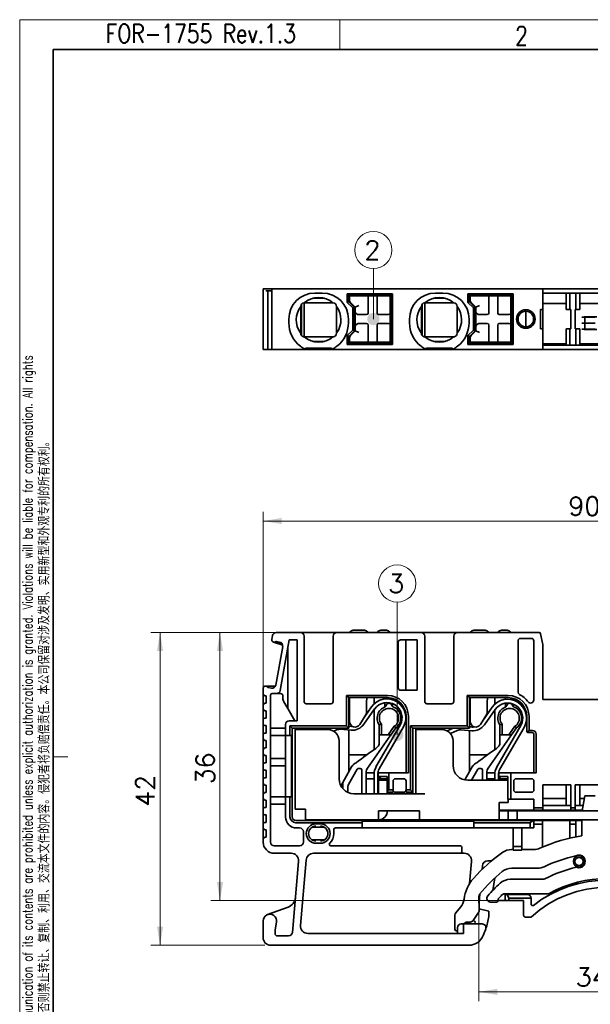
# Model space of a CAD drawing. Header units: millimetres. Extents: x 6 to 292, y 5 to 204.
# Tile 7 of 24: x 6 to 82, y 72 to 204. Entities that reach past the tile are written whole.
import ezdxf
from ezdxf.enums import TextEntityAlignment as Align

# ---------------------------------------------------------------- set-up
doc = ezdxf.new("R2010")
doc.units = ezdxf.units.MM
for name, color, linetype in [('TEXT', 7, 'Continuous'), ('可见', 7, 'Continuous'), ('图框', 7, 'Continuous'), ('细实线', 7, 'Continuous'), ('轮廓线', 7, 'Continuous')]:
    doc.layers.add(name, color=color, linetype=linetype)
doc.layers.add('尺寸层', color=5, linetype='Continuous', lineweight=13)
doc.styles.add('SEACAD_romans_shx', font='romans.shx')
doc.styles.add('SEACAD_Solid_Edge_ANSI', font='seans.ttf', dxfattribs={"width": 0.8})
doc.dimstyles.new('DEGSON', dxfattribs={"dimtxt": 2.5, "dimasz": 2.5, "dimexe": 1.25, "dimexo": 0.75, "dimgap": 0.75, "dimtad": 1, "dimdec": 1, "dimdsep": 46, "dimtxsty": 'SEACAD_romans_shx', "dimblk1": '_SE_FILLED', "dimblk2": '_SE_FILLED', "dimsah": 1, "dimcen": 1.25, "dimadec": 1, "dimazin": 0, "dimtfac": 0.7, "dimtdec": 3, "dimtmove": 0, "dimatfit": 3, "dimfxl": 1, "dimtolj": 1, "dimarcsym": 0})

# ---------------------------------------------------------------- blocks, each defined once
blk = doc.blocks.new('SEANNOT_GROUP1')
at = {"layer": '尺寸层'}
h = blk.add_hatch(color=256, dxfattribs=at)
edge = h.paths.add_edge_path()
edge.add_ellipse((52.98, 163.79), major_axis=(0.833, 0), ratio=1, start_angle=0, end_angle=360)
blk.add_lwpolyline([(52.98, 170.56), (52.98, 163.79)], dxfattribs=at)
blk.add_circle((52.98, 173.06), 2.5, dxfattribs=at)
at = {"layer": '尺寸层', "style": 'SEACAD_romans_shx'}
blk.add_text('2', height=2.5, dxfattribs=at).set_placement((51.78, 174.31), align=Align.TOP_LEFT)
blk = doc.blocks.new('SEANNOT_GROUP2')
at = {"layer": '尺寸层'}
h = blk.add_hatch(color=256, dxfattribs=at)
edge = h.paths.add_edge_path()
edge.add_ellipse((56.18, 107.94), major_axis=(0.833, 0), ratio=1, start_angle=0, end_angle=360)
blk.add_lwpolyline([(56.18, 125.77), (56.18, 107.94)], dxfattribs=at)
blk.add_circle((56.18, 128.27), 2.5, dxfattribs=at)
at = {"layer": '尺寸层', "style": 'SEACAD_romans_shx'}
blk.add_text('3', height=2.5, dxfattribs=at).set_placement((54.98, 129.52), align=Align.TOP_LEFT)
blk = doc.blocks.new('SE1')
at = {"layer": '可见', "color": 7, "linetype": 'Continuous', "lineweight": 35}
for p, q in [((43.18, 121.69), (39.93, 121.69)), ((45.13, 121.69), (43.18, 121.69)), ((46.13, 121.69), (45.13, 121.69)), ((48.08, 121.69), (46.13, 121.69)), ((59.38, 121.69), (48.08, 121.69)), ((50.28, 121.99), (51.78, 121.99)), ((53.98, 121.99), (54.73, 121.99)), ((61.33, 121.69), (59.38, 121.69)), ((62.33, 121.69), (61.33, 121.69)), ((64.28, 121.69), (62.33, 121.69)), ((75.23, 121.69), (64.28, 121.69)), ((66.48, 121.99), (67.98, 121.99)), ((70.18, 121.99), (70.93, 121.99)), ((39.44, 121.28), (39.34, 120.75)), ((40.81, 119.98), (39.56, 120.4)), ((39.59, 120.4), (39.61, 120.39)), ((39.84, 120.44), (39.91, 120.49)), ((39.91, 120.49), (40.4, 120.41)), ((40.71, 120.23), (39.92, 120.49)), ((40.47, 113.9), (41.67, 120.69)), ((41.67, 120.69), (42.76, 120.69)), ((42.76, 120.69), (42.76, 109.83)), ((43.68, 112.41), (43.68, 121.19)), ((47.58, 121.19), (47.58, 112.41)), ((56.33, 114.24), (56.33, 120.39)), ((56.63, 120.69), (58.88, 120.69)), ((57.34, 120.69), (57.34, 113.94)), ((58.88, 120.69), (58.88, 113.94)), ((59.88, 112.41), (59.88, 121.19)), ((63.78, 121.19), (63.78, 112.41)), ((72.41, 113.66), (72.41, 120.59)), ((72.71, 120.89), (74.21, 120.89)), ((74.51, 120.59), (74.51, 112.63)), ((75.43, 121.51), (75.43, 121.53)), ((75.73, 120.09), (75.43, 121.53)), ((40.81, 119.83), (39.89, 114.61)), ((41.48, 119.61), (41.48, 111.48)), ((75.73, 120.09), (75.73, 112.69)), ((38.2, 114.25), (38.18, 114.16)), ((38.18, 114.16), (38.18, 113.39)), ((38.57, 114.49), (38.54, 114.49)), ((38.54, 114.49), (39.84, 114.47)), ((38.81, 114.29), (38.76, 114.36)), ((39.31, 114.2), (38.81, 114.29)), ((58.88, 113.94), (56.63, 113.94)), ((38.18, 113.39), (38.38, 113.19)), ((38.18, 113.39), (38.18, 111.99)), ((38.38, 113.19), (38.58, 113.19)), ((38.58, 113.19), (38.58, 112.19)), ((39.18, 93.54), (39.18, 113.29)), ((39.38, 113.49), (39.98, 113.49)), ((39.98, 113.49), (40.53, 113.49)), ((40.83, 113.19), (40.83, 112.87)), ((49.68, 112.94), (49.38, 113.24)), ((49.38, 109.14), (49.38, 113.24)), ((49.38, 113.24), (54.88, 113.24)), ((49.68, 108.84), (49.68, 112.94)), ((54.88, 112.94), (49.68, 112.94)), ((49.78, 109.74), (49.78, 112.94)), ((52.15, 112.94), (52.08, 112.49)), ((52.08, 112.49), (52.08, 110.98)), ((53.08, 112.94), (53.08, 112.1)), ((54.53, 112.94), (54.53, 112.77)), ((55.53, 112.68), (55.53, 112.86)), ((65.58, 113.24), (65.88, 112.94)), ((65.58, 109.14), (65.58, 113.24)), ((65.58, 113.24), (71.08, 113.24)), ((65.88, 108.84), (65.88, 112.94)), ((65.88, 112.94), (71.08, 112.94)), ((65.98, 109.74), (65.98, 112.94)), ((68.35, 112.94), (68.28, 112.49)), ((68.28, 112.49), (68.28, 110.98)), ((69.28, 112.94), (69.28, 112.04)), ((70.73, 112.94), (70.73, 112.71)), ((71.73, 112.61), (71.73, 112.86)), ((83.83, 112.69), (75.73, 112.69)), ((38.38, 112.19), (38.18, 111.99)), ((38.18, 111.99), (38.18, 111.39)), ((38.18, 111.39), (38.38, 111.19)), ((38.18, 111.39), (38.18, 109.99)), ((38.58, 112.19), (38.38, 112.19)), ((38.38, 111.19), (38.58, 111.19)), ((38.58, 111.19), (38.58, 110.19)), ((40.97, 112.37), (41.48, 111.48)), ((41.48, 111.48), (42.43, 109.83)), ((47.28, 112.11), (43.98, 112.11)), ((53.14, 111.42), (51.7, 109.36)), ((51.74, 110.29), (52.73, 111.7)), ((53.08, 111.33), (53.08, 105.94)), ((54.53, 112.26), (54.53, 111.7)), ((54.74, 111.99), (54.57, 111.71)), ((55.59, 111.71), (55.43, 111.99)), ((55.53, 111.81), (55.53, 112.15)), ((63.48, 112.11), (60.18, 112.11)), ((67.63, 109.79), (68.93, 111.64)), ((69.34, 111.35), (67.9, 109.3)), ((69.28, 111.27), (69.28, 105.94)), ((70.73, 112.2), (70.73, 111.7)), ((70.94, 111.99), (70.77, 111.71)), ((71.63, 111.99), (71.79, 111.71)), ((71.73, 111.81), (71.73, 112.09)), ((38.38, 110.19), (38.18, 109.99)), ((38.18, 109.99), (38.18, 109.39)), ((38.58, 110.19), (38.38, 110.19)), ((42.76, 109.83), (41.68, 109.83)), ((52.01, 110.72), (51.16, 109.35)), ((56.74, 110.88), (56.53, 110.88)), ((56.65, 109.88), (56.81, 109.88)), ((57.34, 110.88), (57.26, 110.88)), ((57.31, 109.88), (57.38, 109.88)), ((57.38, 110.44), (57.38, 102.84)), ((57.68, 110.44), (57.68, 102.84)), ((68.21, 110.72), (67.36, 109.35)), ((72.92, 110.88), (72.73, 110.88)), ((73.02, 109.88), (72.85, 109.88)), ((73.54, 110.88), (73.44, 110.88)), ((73.58, 109.88), (73.52, 109.88)), ((73.58, 108.44), (73.58, 110.44)), ((73.88, 110.44), (73.88, 108.54)), ((38.18, 109.39), (38.38, 109.19)), ((38.18, 109.39), (38.18, 107.99)), ((38.38, 109.19), (38.58, 109.19)), ((38.58, 109.19), (38.58, 108.19)), ((41.18, 108.84), (39.18, 108.84)), ((41.18, 109.33), (41.18, 107.84)), ((41.78, 109.14), (42.08, 108.84)), ((41.78, 109.14), (41.78, 107.84)), ((41.78, 109.14), (49.38, 109.14)), ((42.08, 96.94), (42.08, 108.84)), ((42.08, 108.84), (49.68, 108.84)), ((42.48, 108.84), (42.48, 108.64)), ((43.68, 108.64), (42.48, 108.64)), ((42.48, 108.64), (42.48, 97.94)), ((43.33, 108.64), (43.33, 108.84)), ((43.68, 108.64), (46.88, 108.64)), ((43.88, 108.84), (43.88, 108.64)), ((46.91, 108.64), (47.36, 108.84)), ((48.05, 108.6), (47.66, 108.43)), ((49.98, 108.56), (48.54, 108.69)), ((49.38, 109.14), (49.68, 108.84)), ((49.68, 109.09), (50.03, 109.06)), ((49.68, 108.59), (49.68, 102.97)), ((53.33, 103.63), (56.57, 109.24)), ((53.77, 107.94), (53.77, 109.28)), ((57.01, 109), (53.77, 103.38)), ((54.07, 109.38), (54.07, 107.94)), ((54.98, 107.94), (55.78, 109.1)), ((55.99, 108.88), (55.34, 107.94)), ((57.98, 109.14), (58.28, 108.84)), ((57.98, 100.54), (57.98, 109.14)), ((57.98, 109.14), (65.58, 109.14)), ((58.28, 100.24), (58.28, 108.84)), ((58.28, 108.84), (65.88, 108.84)), ((58.68, 108.84), (58.68, 108.64)), ((59.88, 108.64), (58.68, 108.64)), ((58.68, 108.64), (58.68, 100.04)), ((59.53, 108.64), (59.53, 108.84)), ((59.88, 108.64), (62.18, 108.64)), ((60.08, 108.84), (60.08, 108.64)), ((62.87, 108.48), (63.7, 108.84)), ((64.25, 108.54), (63.32, 108.13)), ((66.18, 108.5), (64.74, 108.62)), ((65.58, 109.14), (65.88, 108.84)), ((65.88, 109.03), (66.23, 109)), ((65.88, 108.52), (65.88, 102.97)), ((69.53, 103.57), (72.77, 109.18)), ((69.97, 107.94), (69.97, 109.28)), ((73.21, 108.93), (69.97, 103.32)), ((70.27, 109.38), (70.27, 107.94)), ((71.18, 107.94), (71.98, 109.1)), ((72.19, 108.88), (71.54, 107.94)), ((73.88, 108.54), (73.64, 108.3)), ((73.88, 108.54), (74.33, 108.54)), ((38.38, 108.19), (38.18, 107.99)), ((38.18, 107.99), (38.18, 107.39)), ((38.18, 107.39), (38.38, 107.19)), ((38.18, 107.39), (38.18, 105.99)), ((38.58, 108.19), (38.38, 108.19)), ((38.38, 107.19), (38.58, 107.19)), ((38.58, 107.19), (38.58, 106.19)), ((39.18, 107.84), (41.18, 107.84)), ((41.18, 107.84), (41.18, 99.64)), ((41.18, 107.84), (41.78, 107.84)), ((41.78, 107.84), (42, 107.84)), ((42, 107.84), (42, 99.64)), ((48.38, 107.14), (48.38, 102.04)), ((55.34, 107.94), (52.2, 103.46)), ((53.77, 107.94), (53.77, 106.94)), ((54.07, 107.94), (53.77, 107.94)), ((54.07, 107.94), (54.98, 107.94)), ((55.34, 107.94), (54.98, 107.94)), ((63.68, 107.14), (63.68, 103.84)), ((68.4, 103.46), (71.54, 107.94)), ((70.27, 107.94), (69.97, 107.94)), ((69.97, 106.94), (69.97, 107.94)), ((70.27, 107.94), (71.18, 107.94)), ((71.54, 107.94), (71.18, 107.94)), ((74.33, 108.24), (73.78, 108.24)), ((74.53, 102.84), (74.53, 108.04)), ((74.83, 108.04), (74.83, 102.84)), ((38.38, 106.19), (38.18, 105.99)), ((38.18, 105.99), (38.18, 105.39)), ((38.58, 106.19), (38.38, 106.19)), ((38.18, 105.39), (38.38, 105.19)), ((38.18, 105.39), (38.18, 103.99)), ((38.38, 105.19), (38.58, 105.19)), ((38.58, 105.19), (38.58, 104.19)), ((41.18, 104.76), (39.18, 104.76)), ((52.07, 105.24), (49.68, 105.24)), ((68.27, 105.24), (65.88, 105.24)), ((38.38, 104.19), (38.18, 103.99)), ((38.18, 103.99), (38.18, 103.39)), ((38.18, 103.39), (38.38, 103.19)), ((38.18, 103.39), (38.18, 101.99)), ((38.58, 104.19), (38.38, 104.19)), ((38.38, 103.19), (38.58, 103.19)), ((38.58, 103.19), (38.58, 102.19)), ((39.18, 103.76), (41.18, 103.76)), ((50.11, 103.74), (48.87, 101.55)), ((49.64, 101.27), (50.81, 103.34)), ((51.22, 103.44), (50.99, 103.44)), ((51.42, 103.24), (51.42, 100.04)), ((66.31, 103.74), (65.27, 101.89)), ((66.16, 101.84), (67.01, 103.34)), ((67.42, 103.44), (67.19, 103.44)), ((67.62, 103.24), (67.62, 101.84)), ((38.38, 102.19), (38.18, 101.99)), ((38.18, 101.99), (38.18, 101.39)), ((38.58, 102.19), (38.38, 102.19)), ((52.02, 102.88), (52.02, 100.04)), ((53.08, 102.84), (52.02, 102.84)), ((53.07, 102.04), (52.02, 102.04)), ((53.07, 100.04), (53.07, 102.66)), ((53.57, 102.66), (53.57, 100.04)), ((53.92, 102.04), (53.57, 102.04)), ((53.62, 102.84), (53.59, 102.84)), ((53.62, 102.84), (53.62, 102.34)), ((53.77, 102.84), (53.62, 102.84)), ((53.62, 102.34), (53.77, 102.34)), ((53.62, 102.34), (53.74, 102.23)), ((54.82, 101.84), (53.68, 101.84)), ((53.68, 101.84), (53.68, 100.04)), ((53.74, 102.23), (53.92, 102.04)), ((53.77, 102.84), (55.07, 102.84)), ((53.77, 102.34), (53.98, 102.04)), ((54.82, 102.34), (53.77, 102.34)), ((53.92, 102.04), (53.98, 102.04)), ((54.82, 102.04), (53.98, 102.04)), ((54.82, 100.44), (54.82, 102.34)), ((57.68, 102.84), (55.07, 102.84)), ((55.07, 102.84), (55.07, 100.54)), ((55.92, 102.04), (57.08, 102.04)), ((65.68, 101.84), (69.88, 101.84)), ((68.22, 102.88), (68.22, 101.84)), ((69.29, 102.84), (68.22, 102.84)), ((69.27, 102.04), (68.22, 102.04)), ((69.27, 101.84), (69.27, 102.6)), ((69.77, 102.6), (69.77, 101.84)), ((70.12, 102.04), (69.77, 102.04)), ((69.82, 102.84), (69.79, 102.84)), ((69.82, 102.84), (69.82, 102.34)), ((69.97, 102.84), (69.82, 102.84)), ((69.82, 102.34), (70.12, 102.04)), ((69.82, 102.34), (69.97, 102.34)), ((71.02, 101.84), (69.88, 101.84)), ((71.42, 102.84), (69.97, 102.84)), ((69.97, 102.34), (71.02, 102.34)), ((70.18, 102.04), (70.12, 102.04)), ((71.02, 102.04), (70.18, 102.04)), ((71.02, 102.34), (71.02, 99.29)), ((74.83, 102.84), (71.42, 102.84)), ((71.42, 102.84), (71.42, 99.29)), ((72.12, 102.04), (74.23, 102.04)), ((38.18, 101.39), (38.38, 101.19)), ((38.18, 101.39), (38.18, 99.99)), ((38.38, 101.19), (38.58, 101.19)), ((38.58, 101.19), (38.58, 100.19)), ((48.87, 101.55), (48.62, 101.1)), ((48.87, 101.55), (48.87, 100.73)), ((49.57, 100.21), (49.57, 101.03)), ((55.07, 100.54), (54.82, 100.44)), ((55.07, 100.54), (55.62, 100.54)), ((55.62, 100.54), (55.62, 101.74)), ((55.62, 100.24), (55.62, 100.54)), ((57.38, 101.74), (57.38, 100.54)), ((57.38, 100.54), (57.38, 100.24)), ((57.38, 100.54), (57.98, 100.54)), ((57.98, 100.54), (58.28, 100.24)), ((71.82, 100.54), (71.82, 101.74)), ((74.53, 101.74), (74.53, 100.54)), ((75.73, 101.21), (75.73, 98.14)), ((75.73, 101.21), (79.48, 101.21)), ((78.88, 101.21), (78.88, 98.44)), ((79.48, 101.21), (79.48, 98.14)), ((80.08, 98.14), (80.08, 101.21)), ((80.08, 101.21), (83.83, 101.21)), ((80.68, 98.44), (80.68, 101.21)), ((38.38, 100.19), (38.18, 99.99)), ((38.18, 99.99), (38.18, 99.39)), ((38.18, 99.39), (38.38, 99.19)), ((38.18, 99.39), (38.18, 97.99)), ((38.58, 100.19), (38.38, 100.19)), ((38.38, 99.19), (38.58, 99.19)), ((38.58, 99.19), (38.58, 98.19)), ((41.18, 99.64), (39.18, 99.64)), ((41.78, 99.64), (41.18, 99.64)), ((41.18, 99.64), (41.18, 96.94)), ((42, 99.64), (41.78, 99.64)), ((41.78, 96.94), (41.78, 99.64)), ((50.38, 100.04), (59.88, 100.04)), ((54.82, 100.24), (54.82, 100.44)), ((54.82, 100.04), (54.82, 100.24)), ((54.82, 100.24), (55.62, 100.24)), ((57.08, 100.24), (55.92, 100.24)), ((57.38, 100.24), (58.28, 100.24)), ((58.28, 100.24), (58.28, 100.04)), ((71.42, 99.29), (71.02, 99.29)), ((71.08, 98.84), (71.08, 99.29)), ((71.42, 99.29), (74.53, 99.29)), ((74.23, 100.24), (72.12, 100.24)), ((74.53, 99.29), (74.53, 98.14)), ((78.88, 99.39), (75.73, 99.39)), ((80.68, 99.39), (81.32, 99.39)), ((81.03, 97.74), (81.38, 99.74)), ((82.78, 99.74), (81.38, 99.74)), ((38.38, 98.19), (38.18, 97.99)), ((38.18, 97.99), (38.18, 97.39)), ((38.58, 98.19), (38.38, 98.19)), ((39.18, 98.64), (41.18, 98.64)), ((42.48, 97.94), (43.68, 97.94)), ((43.68, 97.94), (43.88, 97.94)), ((43.88, 97.94), (43.88, 97.74)), ((69.88, 98.84), (69.88, 97.74)), ((69.88, 98.84), (71.08, 98.84)), ((74.53, 98.14), (74.53, 97.84)), ((74.53, 98.14), (75.73, 98.14)), ((75.73, 98.44), (78.88, 98.44)), ((75.73, 98.14), (75.73, 97.84)), ((79.48, 98.44), (78.88, 98.44)), ((79.48, 98.14), (79.48, 97.84)), ((79.48, 98.14), (80.08, 98.14)), ((80.68, 98.44), (80.08, 98.44)), ((80.08, 98.14), (80.08, 97.84)), ((81.15, 98.44), (80.68, 98.44)), ((38.18, 97.39), (38.38, 97.19)), ((38.18, 97.39), (38.18, 95.99)), ((38.38, 97.19), (38.58, 97.19)), ((38.58, 97.19), (38.58, 96.19)), ((43.88, 97.74), (43.88, 96.54)), ((43.88, 96.54), (53.68, 96.54)), ((49.8, 96.54), (49.8, 96.44)), ((50, 96.54), (50, 96.44)), ((50.6, 96.44), (50.6, 96.54)), ((50.8, 96.44), (50.8, 96.54)), ((53.68, 96.54), (53.68, 97.74)), ((59.18, 97.74), (53.68, 97.74)), ((53.68, 96.54), (59.18, 96.54)), ((59.18, 97.74), (59.18, 96.54)), ((59.18, 96.54), (69.88, 96.54)), ((74.53, 97.84), (69.88, 97.84)), ((69.88, 97.74), (71.08, 97.74)), ((69.88, 96.54), (69.88, 97.74)), ((69.88, 96.54), (71.08, 96.54)), ((71.08, 97.74), (72.28, 97.74)), ((71.08, 96.54), (71.08, 97.74)), ((72.28, 96.54), (71.08, 96.54)), ((72.28, 97.74), (94.68, 97.74)), ((72.28, 97.74), (72.28, 96.54)), ((72.28, 96.54), (94.68, 96.54)), ((75.73, 97.84), (74.53, 97.84)), ((79.48, 97.84), (75.73, 97.84)), ((80.08, 97.84), (79.48, 97.84)), ((81.05, 97.84), (80.08, 97.84)), ((80.98, 96.54), (80.98, 94.38)), ((38.38, 96.19), (38.18, 95.99)), ((38.18, 95.99), (38.18, 95.39)), ((38.18, 95.39), (38.38, 95.19)), ((38.18, 95.39), (38.18, 93.99)), ((38.58, 96.19), (38.38, 96.19)), ((42.58, 96.44), (74.38, 96.44)), ((51.48, 96.14), (42.58, 96.14)), ((43.08, 95.44), (42.68, 95.44)), ((46.41, 95.54), (44.75, 95.54)), ((45.28, 95.99), (45.88, 95.99)), ((47.68, 95.24), (47.68, 94.69)), ((47.88, 95.44), (51.48, 95.44)), ((66.48, 96.36), (51.48, 96.36)), ((51.48, 96.14), (51.48, 96.36)), ((51.48, 96.14), (51.48, 95.44)), ((66.48, 95.44), (51.48, 95.44)), ((66.48, 96.36), (66.48, 96.14)), ((66.48, 95.44), (66.48, 96.14)), ((74.03, 96.14), (66.48, 96.14)), ((66.48, 95.44), (74.03, 95.44)), ((71.73, 95.44), (71.73, 92.94)), ((72.93, 92.94), (72.93, 95.44)), ((74.03, 96.14), (74.38, 96.44)), ((74.03, 95.44), (74.03, 96.14)), ((74.53, 95.44), (74.03, 95.44)), ((74.38, 96.44), (74.53, 96.44)), ((74.53, 96.44), (75.68, 96.44)), ((74.53, 96.44), (74.53, 95.44)), ((75.68, 95.94), (74.53, 95.94)), ((75.68, 96.44), (75.68, 95.94)), ((79.38, 96.44), (75.68, 96.44)), ((75.68, 95.94), (75.68, 93.04)), ((79.38, 95.94), (79.38, 96.44)), ((79.38, 96.44), (80.18, 96.44)), ((80.18, 95.94), (79.38, 95.94)), ((79.38, 95.94), (79.38, 94.07)), ((80.98, 96.44), (80.18, 96.44)), ((80.18, 96.44), (80.18, 95.94)), ((80.18, 95.94), (80.18, 94.24)), ((38.38, 94.19), (38.18, 93.99)), ((38.18, 93.99), (38.18, 93.54)), ((38.38, 95.19), (38.58, 95.19)), ((38.58, 94.19), (38.38, 94.19)), ((38.58, 95.19), (38.58, 94.19)), ((43.58, 94.94), (43.58, 93.54)), ((43.08, 93.04), (39.68, 93.04)), ((46.41, 93.84), (44.75, 93.84)), ((45.88, 93.39), (45.28, 93.39)), ((64.58, 93.04), (47.26, 93.04)), ((64.88, 92.74), (64.88, 92.34)), ((71.73, 92.44), (71.73, 92.94)), ((71.73, 92.94), (72.93, 92.94)), ((72.93, 92.94), (72.93, 92.44)), ((41.95, 92.04), (39.68, 92.04)), ((64.58, 92.04), (44.96, 92.04)), ((65.17, 92.04), (64.58, 92.04)), ((71.73, 92.54), (71.53, 92.54)), ((72.93, 92.44), (71.73, 92.44)), ((74.52, 92.54), (72.93, 92.54)), ((42.94, 90.95), (42.11, 81.4)), ((43.96, 91.13), (43.2, 82.35)), ((66.17, 90.95), (65.91, 87.98)), ((67.62, 90.36), (67.58, 89.85)), ((68.37, 91.04), (68.81, 91.04)), ((71.55, 90.04), (75.07, 90.04)), ((69.3, 88.73), (69, 87.03)), ((75.77, 88.54), (71.35, 88.54)), ((67.2, 84.4), (67.14, 86.23)), ((67.29, 86.61), (67.18, 85.35)), ((70.6, 86.59), (76.36, 86.59)), ((70.68, 86.49), (70.93, 86.49)), ((70.68, 85.69), (70.68, 86.49)), ((70.93, 86.49), (73.65, 86.49)), ((71.18, 85.99), (70.93, 86.49)), ((74.15, 85.99), (71.18, 85.99)), ((71.18, 85.99), (71.18, 85.69)), ((74.15, 85.2), (74.15, 85.99)), ((41.54, 84.8), (38.77, 83.8)), ((64.05, 84.05), (64.69, 84.8)), ((67.18, 85.35), (67.18, 84.93)), ((68.73, 85.49), (69.53, 85.49)), ((69.73, 85.69), (69.73, 85.83)), ((70.68, 85.69), (69.96, 85.69)), ((71.18, 85.69), (70.68, 85.69)), ((73.15, 85.69), (71.18, 85.69)), ((73.15, 85.69), (73.15, 83.74)), ((63.93, 83.73), (63.93, 81.82)), ((67.11, 84.1), (66.38, 83.02)), ((68.48, 84.24), (67.19, 84.59)), ((68.48, 84.24), (68.48, 83.54)), ((73.45, 83.44), (74.02, 83.44)), ((38.18, 82.95), (38.18, 80.69)), ((39.97, 82.8), (39.79, 81.77)), ((64.28, 81.27), (64.28, 82.04)), ((64.78, 82.54), (65.08, 82.54)), ((65.08, 82.54), (67.6, 82.54)), ((65.08, 82.54), (65.08, 81.27)), ((65.97, 82.8), (65.59, 82.8)), ((66.49, 82.98), (66.37, 83.01)), ((66.62, 82.54), (66.64, 82.76)), ((39.78, 81.71), (39.78, 81.24)), ((41.61, 80.94), (40.08, 80.94)), ((65.08, 81.27), (44.19, 81.27)), ((64.28, 81.62), (64.13, 81.62)), ((65.84, 79.69), (39.18, 79.69))]:
    blk.add_line(p, q, dxfattribs=at)
for radius in [0.75, 0.55]:
    blk.add_circle((80.58, 90.94), radius, dxfattribs=at)
for centre, radius, start, end in [((39.93, 121.19), 0.5, 90, 170), ((43.18, 121.19), 0.5, 0, 90), ((48.08, 121.19), 0.5, 90, 180), ((50.28, 121.49), 0.5, 90, 156.4218), ((51.78, 121.49), 0.5, 23.5782, 90), ((53.98, 121.49), 0.5, 90, 156.4218), ((54.73, 121.49), 0.5, 23.5782, 90), ((59.38, 121.19), 0.5, 0, 90), ((64.28, 121.19), 0.5, 90, 180), ((66.48, 121.49), 0.5, 90, 156.4218), ((67.98, 121.49), 0.5, 23.5782, 90), ((70.18, 121.49), 0.5, 90, 156.4218), ((70.93, 121.49), 0.5, 23.5782, 90), ((75.23, 121.49), 0.2, 11.9221, 90), ((39.64, 120.69), 0.3, 170, 260), ((39.66, 120.69), 0.3, 260.0044, 269.9898), ((39.66, 120.69), 0.3, 270, 305), ((40.31, 119.92), 0.5, 350, 80), ((56.63, 120.39), 0.3, 90, 180), ((72.71, 120.59), 0.3, 90, 180), ((74.21, 120.59), 0.3, 0, 90), ((38.49, 114.19), 0.3, 80, 170), ((38.52, 114.19), 0.3, 35, 80), ((39.39, 114.7), 0.5, 260, 350), ((39.98, 113.99), 0.5, 270, 350), ((56.63, 114.24), 0.3, 180, 270), ((39.38, 113.29), 0.2, 90, 180), ((40.53, 113.19), 0.3, 0, 90), ((41.83, 112.87), 1, 180, 210), ((54.81, 110.25), 2.53, 330.36, 145), ((54.88, 110.44), 2.8, 0, 90), ((54.88, 110.44), 2.5, 0, 90), ((71.01, 110.19), 2.53, 330.36, 145), ((71.08, 110.44), 2.8, 0, 90), ((71.08, 110.44), 2.5, 0, 90), ((72.71, 113.66), 0.3, 180, 243.1564), ((71.08, 110.44), 3.3, 35.9655, 63.1564), ((74.09, 112.63), 0.417, 215.9655, 360), ((43.98, 112.41), 0.3, 180, 270), ((47.28, 112.41), 0.3, 270, 360), ((54.81, 110.25), 2.03, 330.4018, 145), ((55.08, 110.19), 1.6, 108.5904, 214.7836), ((55.08, 110.19), 1.3, 302.5365, 218.7324), ((55.08, 111.79), 0.4, 30.0211, 149.9788), ((55.08, 110.19), 1.6, 304.7806, 71.4096), ((60.18, 112.41), 0.3, 180, 270), ((63.48, 112.41), 0.3, 270, 360), ((71.01, 110.19), 2.03, 330.4018, 145), ((71.28, 110.19), 1.6, 108.5904, 214.7836), ((71.28, 110.19), 1.3, 302.5366, 218.7324), ((71.28, 111.79), 0.4, 30.0212, 149.9787), ((71.28, 110.19), 1.6, 304.7806, 71.4096), ((41.68, 109.33), 0.5, 90, 180), ((51.58, 110.98), 0.5, 328.3582, 360), ((67.78, 110.98), 0.5, 328.3582, 360), ((46.88, 107.14), 1.5, 0, 90), ((48.46, 107.69), 1, 85, 114), ((50.53, 109.74), 0.745, 180, 328.3582), ((50.15, 110.45), 1.89, 265, 325), ((50.15, 110.45), 1.39, 265, 273.2214), ((51.04, 118.02), 9.16, 287.3392, 289.3164), ((62.18, 107.14), 1.5, 0, 90), ((64.66, 107.63), 1, 85, 114), ((66.73, 109.74), 0.745, 180, 328.3582), ((66.35, 110.38), 1.89, 265, 325), ((66.35, 110.38), 1.39, 265, 279.0399), ((67.23, 118.05), 9.19, 287.3424, 289.3132), ((83.24, 119.9), 15.61, 223.8189, 224.9394), ((73.78, 108.44), 0.2, 180, 225), ((74.33, 108.04), 0.5, 0, 90), ((73.78, 108.44), 0.2, 225, 270), ((74.33, 108.04), 0.2, 0, 90), ((74.34, 74.27), 38.15, 123.4426, 128.3201), ((52.77, 106.94), 1, 303.4426, 0), ((90.54, 74.27), 38.15, 123.4426, 128.3201), ((68.97, 106.94), 1, 303.4426, 360), ((50.99, 103.24), 1, 107.28, 150.4655), ((50.99, 103.24), 0.2, 90, 150.4655), ((51.22, 103.24), 0.2, 0, 90), ((53.02, 102.88), 1, 145.0419, 180), ((55.01, 102.66), 1.93, 150, 180), ((55.01, 102.66), 1.43, 150, 180), ((65.68, 103.84), 2, 180, 270), ((67.19, 103.24), 1, 107.28, 150.4655), ((67.19, 103.24), 0.2, 90, 150.4655), ((67.42, 103.24), 0.2, 0, 90), ((69.22, 102.88), 1, 145.0419, 180), ((71.21, 102.6), 1.93, 150, 180), ((71.21, 102.6), 1.43, 150, 180), ((50.38, 102.04), 2, 180, 270), ((55.92, 101.74), 0.3, 90, 180), ((57.08, 101.74), 0.3, 0, 90), ((72.12, 101.74), 0.3, 90, 180), ((74.23, 101.74), 0.3, 0, 90), ((50.07, 101.03), 0.5, 150.4655, 180), ((55.92, 100.54), 0.3, 180, 270), ((57.08, 100.54), 0.3, 270, 0), ((72.12, 100.54), 0.3, 180, 270), ((74.23, 100.54), 0.3, 270, 360), ((42.68, 96.94), 1.5, 180, 270), ((42.58, 96.94), 0.8, 180, 270), ((42.58, 96.94), 0.5, 180, 270), ((53.68, 97.74), 1.2, 270, 0), ((43.08, 94.94), 0.5, 0, 90), ((45.28, 94.69), 1.3, 90, 270), ((45.28, 94.69), 1, 90, 270), ((45.88, 94.69), 1.3, 270, 90), ((45.88, 94.69), 1, 270, 90), ((47.88, 95.24), 0.2, 90, 180), ((45.88, 94.69), 1.8, 313.5312, 360), ((84.38, 72.44), 22.2, 98.8097, 114.0454), ((39.68, 93.54), 1.5, 180, 270), ((39.68, 93.54), 0.5, 180, 270), ((43.08, 93.54), 0.5, 270, 0), ((47.26, 93.24), 0.2, 133.5305, 270), ((64.58, 92.74), 0.3, 0, 90), ((74.52, 94.54), 2, 270, 294.0454), ((76.18, 93.04), 0.5, 180, 199.426), ((41.95, 91.04), 1, 355, 90), ((44.96, 91.04), 1, 90, 175), ((64.58, 92.34), 0.3, 270, 0), ((65.17, 91.04), 1, 355, 90), ((84.38, 72.44), 24.2, 125.3814, 137.9266), ((71.53, 90.54), 2, 90, 125.3814), ((84.38, 72.44), 19.7, 102.3368, 115.4146), ((80.58, 90.94), 0.85, 246.2121, 118.7666), ((68.37, 90.29), 0.75, 90, 175), ((68.81, 90.29), 0.75, 83.8567, 90), ((71.55, 88.04), 2, 90, 129.4412), ((75.07, 92.04), 2, 270, 295.4146), ((84.38, 72.44), 18.2, 103.1575, 117.4143), ((70.13, 85.31), 5, 137.9266, 173.5021), ((84.38, 72.44), 22.2, 129.4412, 140.5058), ((84.38, 72.44), 16.2, 61.3119, 118.6881), ((84.38, 72.44), 21.2, 132.7456, 139.1115), ((71.35, 86.54), 2, 90, 132.7456), ((84.33, 72.44), 15, 47.6091, 132.3909), ((84.33, 72.44), 16, 50.4857, 128.0297), ((75.77, 89.04), 0.5, 270, 297.4143), ((41.02, 86.21), 1.5, 290, 355), ((67.64, 86.24), 0.5, 140.5058, 182), ((68.73, 85.99), 0.5, 139.1115, 270), ((69.93, 85.83), 0.2, 137.189, 180), ((84.38, 72.44), 19.9, 135.2828, 137.189), ((70.6, 86.09), 0.5, 90, 135.2828), ((73.65, 85.99), 0.5, 0, 90), ((76.36, 87.09), 0.5, 270, 298.6881), ((63.17, 86.1), 2, 319.4065, 353.5021), ((69.53, 85.69), 0.2, 270, 360), ((69.96, 86.69), 1, 256.8743, 270), ((74.35, 85.2), 0.2, 180, 308.0297), ((39.08, 82.95), 0.9, 350, 180), ((64.43, 83.73), 0.5, 139.4065, 180), ((66.7, 84.38), 0.5, 325.7717, 2), ((59.09, 84.96), 9.5, 341.0992, 351.4318), ((73.45, 83.74), 0.3, 180, 270), ((74.02, 83.74), 0.3, 270, 312.3909), ((44.19, 82.27), 1, 175, 270), ((64.78, 82.04), 0.5, 90, 180), ((65.59, 82.3), 0.5, 90, 151.4781), ((65.97, 83.3), 0.5, 270, 325.7717), ((66.44, 82.78), 0.2, 354.8516, 75), ((67.6, 82.04), 0.5, 341.0992, 90), ((39.18, 80.69), 1, 180, 270), ((40.08, 81.71), 0.3, 170, 180), ((40.08, 81.24), 0.3, 180, 270), ((41.61, 81.44), 0.5, 270, 355), ((64.13, 81.82), 0.2, 180, 270), ((65.84, 81.69), 2, 270, 334.1903), ((59.09, 84.96), 9.5, 334.1903, 341.0992)]:
    blk.add_arc(centre, radius, start, end, dxfattribs=at)
blk.add_ellipse((100.6, 168.07), major_axis=(-42.58, -60.9), ratio=0.447213, start_param=-0.088531, end_param=-0.079471, dxfattribs=at)
blk = doc.blocks.new('SE3')
at = {"layer": '可见', "color": 7, "linetype": 'Continuous', "lineweight": 35}
for p, q in [((38.18, 167.84), (38.2, 167.84)), ((38.18, 167.84), (38.18, 159.69)), ((38.5, 167.84), (38.2, 167.84)), ((38.5, 167.84), (39.34, 167.84)), ((38.54, 167.59), (39.34, 167.59)), ((38.81, 159.69), (38.81, 167.59)), ((39.34, 167.84), (39.34, 167.84)), ((39.34, 167.84), (39.44, 167.84)), ((39.34, 167.84), (39.34, 159.69)), ((39.93, 167.84), (39.44, 167.84)), ((39.93, 167.84), (75.23, 167.84)), ((46.13, 167.29), (45.13, 167.29)), ((49.68, 166.99), (49.48, 167.19)), ((55.53, 167.19), (49.48, 167.19)), ((49.48, 167.19), (49.48, 166.03)), ((49.68, 166.99), (49.68, 166.11)), ((49.68, 166.99), (55.33, 166.99)), ((49.78, 166.79), (49.68, 166.79)), ((49.78, 166.89), (50.28, 166.89)), ((49.78, 166.89), (49.78, 166.35)), ((51.78, 166.89), (50.28, 166.89)), ((52.28, 166.89), (51.78, 166.89)), ((52.07, 166.99), (52.07, 166.89)), ((53.48, 166.89), (52.28, 166.89)), ((52.28, 166.89), (52.28, 164.59)), ((53.08, 166.99), (53.08, 166.89)), ((53.98, 166.89), (53.48, 166.89)), ((53.48, 166.89), (53.48, 164.59)), ((54.73, 166.89), (53.98, 166.89)), ((55.23, 166.89), (54.73, 166.89)), ((55.23, 166.89), (55.23, 164.59)), ((55.33, 166.99), (55.53, 167.19)), ((55.33, 160.59), (55.33, 166.99)), ((55.53, 167.19), (55.53, 160.39)), ((62.33, 167.29), (61.33, 167.29)), ((65.68, 167.19), (65.88, 166.99)), ((65.68, 167.19), (65.68, 166.03)), ((71.73, 167.19), (65.68, 167.19)), ((65.88, 166.99), (65.88, 166.11)), ((65.88, 166.99), (71.53, 166.99)), ((65.98, 166.79), (65.88, 166.79)), ((65.98, 166.89), (66.48, 166.89)), ((65.98, 166.89), (65.98, 166.35)), ((67.98, 166.89), (66.48, 166.89)), ((68.48, 166.89), (67.98, 166.89)), ((68.27, 166.99), (68.27, 166.89)), ((69.68, 166.89), (68.48, 166.89)), ((68.48, 166.89), (68.48, 164.59)), ((69.28, 166.99), (69.28, 166.89)), ((70.18, 166.89), (69.68, 166.89)), ((69.68, 166.89), (69.68, 164.59)), ((70.93, 166.89), (70.18, 166.89)), ((71.43, 166.89), (70.93, 166.89)), ((71.43, 166.89), (71.43, 164.59)), ((71.53, 166.99), (71.73, 167.19)), ((71.53, 160.59), (71.53, 166.99)), ((71.73, 160.39), (71.73, 167.19)), ((75.43, 167.84), (75.23, 167.84)), ((75.73, 167.84), (75.43, 167.84)), ((75.73, 167.84), (75.73, 165.09)), ((75.73, 167.84), (83.83, 167.84)), ((83.83, 167.29), (75.73, 167.29)), ((78.88, 167.29), (78.88, 165.09)), ((79.38, 167.29), (79.38, 165.09)), ((80.18, 167.29), (80.18, 165.09)), ((80.68, 167.29), (80.68, 165.09)), ((43.23, 165.49), (43.23, 161.89)), ((43.33, 165.69), (43.27, 165.69)), ((43.33, 165.69), (43.33, 165.79)), ((43.33, 165.69), (43.33, 164.98)), ((43.68, 165.99), (43.68, 161.39)), ((47.54, 165.99), (43.72, 165.99)), ((46.4, 166.59), (44.86, 166.59)), ((48.03, 165.49), (48.03, 161.89)), ((48.04, 165.48), (48.03, 165.49)), ((49.68, 166.11), (49.48, 166.03)), ((49.48, 166.03), (50.23, 165.28)), ((49.78, 166.39), (49.68, 166.39)), ((49.68, 166.11), (50.43, 165.36)), ((49.78, 166.01), (49.78, 166.35)), ((49.93, 166), (50.53, 165.39)), ((50.43, 165.36), (50.23, 165.28)), ((50.43, 162.22), (50.43, 165.36)), ((50.53, 165.39), (51.03, 165.6)), ((50.53, 165.39), (50.53, 164.89)), ((59.43, 165.49), (59.43, 161.89)), ((59.53, 165.69), (59.47, 165.69)), ((59.53, 165.69), (59.53, 165.79)), ((59.53, 165.69), (59.53, 164.98)), ((59.88, 165.99), (59.88, 161.39)), ((63.74, 165.99), (59.92, 165.99)), ((62.6, 166.59), (61.06, 166.59)), ((64.23, 165.49), (64.23, 161.89)), ((64.24, 165.48), (64.23, 165.49)), ((65.88, 166.11), (65.68, 166.03)), ((65.68, 166.03), (66.43, 165.28)), ((65.98, 166.39), (65.88, 166.39)), ((65.88, 166.11), (66.63, 165.36)), ((65.98, 166.01), (65.98, 166.35)), ((66.13, 166), (66.73, 165.39)), ((66.63, 165.36), (66.43, 165.28)), ((66.63, 162.22), (66.63, 165.36)), ((66.73, 165.39), (67.23, 165.6)), ((66.73, 165.39), (66.73, 164.89)), ((78.88, 165.89), (75.73, 165.89)), ((80.68, 165.89), (83.83, 165.89)), ((43.33, 164.98), (43.23, 164.98)), ((43.23, 164.8), (43.33, 164.8)), ((43.33, 164.98), (43.33, 164.8)), ((43.33, 163.59), (43.33, 164.8)), ((50.23, 165.28), (50.23, 162.31)), ((50.53, 164.89), (50.53, 162.69)), ((51.03, 164.39), (51.78, 164.39)), ((51.78, 164.39), (52.08, 164.39)), ((53.68, 164.39), (53.98, 164.39)), ((53.98, 164.39), (54.73, 164.39)), ((54.73, 164.39), (55.03, 164.39)), ((55.23, 162.99), (55.23, 164.59)), ((59.53, 164.98), (59.43, 164.98)), ((59.43, 164.8), (59.53, 164.8)), ((59.53, 164.98), (59.53, 164.8)), ((59.53, 163.59), (59.53, 164.8)), ((66.43, 165.28), (66.43, 162.31)), ((66.73, 164.89), (66.73, 162.69)), ((67.23, 164.39), (67.98, 164.39)), ((67.98, 164.39), (68.28, 164.39)), ((69.88, 164.39), (70.18, 164.39)), ((70.18, 164.39), (70.93, 164.39)), ((70.93, 164.39), (71.23, 164.39)), ((71.43, 162.99), (71.43, 164.59)), ((73.45, 164.84), (73.45, 162.74)), ((75.43, 164.5), (75.43, 165.09)), ((75.73, 165.09), (75.43, 165.09)), ((75.43, 163.16), (75.43, 164.5)), ((75.73, 165.09), (75.73, 162.49)), ((79.38, 165.09), (78.88, 165.09)), ((79.48, 165.09), (79.38, 165.09)), ((79.48, 165.09), (79.48, 162.49)), ((80.08, 165.09), (80.08, 162.49)), ((80.18, 165.09), (80.08, 165.09)), ((80.68, 165.09), (80.18, 165.09)), ((80.98, 164.04), (81.38, 164.04)), ((82.98, 164.09), (81.38, 164.09)), ((82.78, 164.04), (81.38, 164.04)), ((81.38, 163.24), (81.38, 164.04)), ((41.63, 163.79), (41.63, 163.29)), ((43.33, 163.59), (43.23, 163.59)), ((43.33, 162.88), (43.23, 162.88)), ((43.23, 162.7), (43.33, 162.7)), ((43.33, 163.59), (43.33, 162.88)), ((43.33, 162.7), (43.33, 162.88)), ((43.33, 162.7), (43.33, 161.59)), ((49.63, 163.79), (49.63, 163.29)), ((50.53, 162.69), (50.53, 162.19)), ((51.78, 163.19), (51.03, 163.19)), ((52.08, 163.19), (51.78, 163.19)), ((52.28, 162.99), (52.28, 160.69)), ((53.48, 162.99), (53.48, 160.69)), ((53.98, 163.19), (53.68, 163.19)), ((54.73, 163.19), (53.98, 163.19)), ((55.03, 163.19), (54.73, 163.19)), ((55.23, 162.99), (55.23, 160.69)), ((57.83, 163.79), (57.83, 163.29)), ((59.53, 163.59), (59.43, 163.59)), ((59.53, 162.88), (59.43, 162.88)), ((59.43, 162.7), (59.53, 162.7)), ((59.53, 163.59), (59.53, 162.88)), ((59.53, 162.7), (59.53, 162.88)), ((59.53, 162.7), (59.53, 161.59)), ((65.83, 163.79), (65.83, 163.29)), ((66.73, 162.69), (66.73, 162.19)), ((67.98, 163.19), (67.23, 163.19)), ((68.28, 163.19), (67.98, 163.19)), ((68.48, 162.99), (68.48, 160.69)), ((69.68, 162.99), (69.68, 160.69)), ((70.18, 163.19), (69.88, 163.19)), ((70.93, 163.19), (70.18, 163.19)), ((71.23, 163.19), (70.93, 163.19)), ((71.43, 162.99), (71.43, 160.69)), ((75.43, 162.49), (75.43, 163.16)), ((80.98, 163.24), (81.38, 163.24)), ((80.98, 163.24), (81.38, 163.24)), ((82.78, 163.24), (81.38, 163.24)), ((82.78, 163.24), (81.38, 163.24)), ((81.38, 162.44), (81.38, 163.24)), ((47.53, 161.39), (43.73, 161.39)), ((50.23, 162.31), (49.48, 161.56)), ((49.68, 161.47), (49.48, 161.56)), ((49.48, 161.56), (49.48, 160.39)), ((50.43, 162.22), (49.68, 161.47)), ((49.68, 161.47), (49.68, 160.59)), ((49.78, 161.23), (49.78, 161.57)), ((50.53, 162.19), (49.93, 161.59)), ((50.43, 162.22), (50.23, 162.31)), ((50.53, 162.19), (51.03, 161.98)), ((63.73, 161.39), (59.93, 161.39)), ((66.43, 162.31), (65.68, 161.56)), ((65.88, 161.47), (65.68, 161.56)), ((65.68, 161.56), (65.68, 160.39)), ((66.63, 162.22), (65.88, 161.47)), ((65.88, 161.47), (65.88, 160.59)), ((65.98, 161.23), (65.98, 161.57)), ((66.73, 162.19), (66.13, 161.59)), ((66.63, 162.22), (66.43, 162.31)), ((66.73, 162.19), (67.23, 161.98)), ((75.73, 162.49), (75.43, 162.49)), ((75.73, 162.49), (75.73, 159.69)), ((78.88, 162.49), (79.38, 162.49)), ((78.88, 162.49), (78.88, 160.29)), ((79.48, 162.49), (79.38, 162.49)), ((79.38, 162.49), (79.38, 160.29)), ((80.18, 162.49), (80.08, 162.49)), ((80.18, 162.49), (80.18, 160.29)), ((80.68, 162.49), (80.18, 162.49)), ((80.68, 162.49), (80.68, 160.29)), ((80.98, 162.44), (81.38, 162.44)), ((81.33, 162.4), (81.33, 162.44)), ((82.78, 162.44), (81.38, 162.44)), ((81.38, 162.39), (82.98, 162.39)), ((44.86, 160.79), (46.4, 160.79)), ((49.48, 160.39), (49.68, 160.59)), ((49.48, 160.39), (55.53, 160.39)), ((49.68, 161.19), (49.78, 161.19)), ((49.78, 161.09), (49.68, 161.09)), ((49.68, 160.59), (55.33, 160.59)), ((49.78, 160.69), (49.78, 161.23)), ((49.78, 160.69), (50.28, 160.69)), ((50.28, 160.69), (51.78, 160.69)), ((51.78, 160.69), (52.28, 160.69)), ((52.28, 160.69), (53.48, 160.69)), ((53.08, 160.69), (53.08, 160.59)), ((53.48, 160.69), (53.98, 160.69)), ((53.98, 160.69), (54.73, 160.69)), ((54.73, 160.69), (55.23, 160.69)), ((55.53, 160.39), (55.33, 160.59)), ((61.06, 160.79), (62.6, 160.79)), ((65.68, 160.39), (65.88, 160.59)), ((65.68, 160.39), (71.73, 160.39)), ((65.88, 161.19), (65.98, 161.19)), ((65.98, 161.09), (65.88, 161.09)), ((65.88, 160.59), (71.53, 160.59)), ((65.98, 160.69), (65.98, 161.23)), ((65.98, 160.69), (66.48, 160.69)), ((66.48, 160.69), (67.98, 160.69)), ((67.98, 160.69), (68.48, 160.69)), ((68.48, 160.69), (69.68, 160.69)), ((69.28, 160.69), (69.28, 160.59)), ((69.68, 160.69), (70.18, 160.69)), ((70.18, 160.69), (70.93, 160.69)), ((70.93, 160.69), (71.43, 160.69)), ((71.73, 160.39), (71.53, 160.59)), ((78.88, 160.45), (75.73, 160.45)), ((83.83, 160.29), (75.73, 160.29)), ((83.83, 160.45), (80.68, 160.45)), ((38.2, 159.69), (38.18, 159.69)), ((38.2, 159.69), (38.54, 159.69)), ((38.57, 159.69), (38.54, 159.69)), ((38.57, 159.69), (38.76, 159.69)), ((38.81, 159.69), (38.76, 159.69)), ((39.31, 159.69), (38.81, 159.69)), ((39.34, 159.69), (39.31, 159.69)), ((39.34, 159.69), (39.34, 159.69)), ((39.44, 159.69), (39.34, 159.69)), ((39.93, 159.69), (39.44, 159.69)), ((43.18, 159.69), (39.93, 159.69)), ((43.68, 159.69), (43.18, 159.69)), ((43.68, 159.69), (43.68, 159.8)), ((43.98, 159.69), (43.68, 159.69)), ((43.98, 159.86), (47.28, 159.86)), ((47.28, 159.69), (43.98, 159.69)), ((47.58, 159.69), (47.28, 159.69)), ((47.58, 159.8), (47.58, 159.69)), ((48.08, 159.69), (47.58, 159.69)), ((59.38, 159.69), (48.08, 159.69)), ((59.88, 159.69), (59.38, 159.69)), ((59.88, 159.69), (59.88, 159.8)), ((60.18, 159.69), (59.88, 159.69)), ((60.18, 159.86), (63.48, 159.86)), ((63.48, 159.69), (60.18, 159.69)), ((63.78, 159.69), (63.48, 159.69)), ((63.78, 159.8), (63.78, 159.69)), ((64.28, 159.69), (63.78, 159.69)), ((75.23, 159.69), (64.28, 159.69)), ((75.43, 159.69), (75.23, 159.69)), ((75.73, 159.69), (75.43, 159.69)), ((83.83, 159.69), (75.73, 159.69))]:
    blk.add_line(p, q, dxfattribs=at)
for radius in [1.25, 1.05]:
    blk.add_circle((73.45, 163.79), radius, dxfattribs=at)
for centre, radius, start, end in [((45.13, 163.79), 3.5, 90, 180), ((45.63, 163.69), 3, 50.0329, 129.9671), ((46.13, 163.79), 3.5, 0, 90), ((61.33, 163.79), 3.5, 90, 180), ((61.83, 163.69), 3, 50.0329, 129.9671), ((62.33, 163.79), 3.5, 0, 90), ((45.63, 163.69), 3, 143.1301, 215.2292), ((43.73, 165.49), 0.5, 101.6657, 173.9175), ((43.73, 165.49), 0.5, 173.9175, 180), ((43.73, 165.49), 0.5, 93.1011, 101.6657), ((47.53, 165.49), 0.5, 81.554, 86.8989), ((47.53, 165.49), 0.5, 0, 81.554), ((45.63, 163.69), 3, 324.9448, 36.6351), ((50.28, 166.35), 0.5, 180, 225), ((61.83, 163.69), 3, 143.1301, 215.2292), ((59.93, 165.49), 0.5, 101.6657, 173.9175), ((59.93, 165.49), 0.5, 173.9175, 180), ((59.93, 165.49), 0.5, 93.1012, 101.6657), ((63.73, 165.49), 0.5, 81.554, 86.8989), ((63.73, 165.49), 0.5, 0, 81.554), ((61.83, 163.69), 3, 324.9448, 36.6351), ((66.48, 166.35), 0.5, 180, 225), ((51.02, 164.89), 0.487, 182.1083, 214.4925), ((51.03, 164.89), 0.5, 214.2847, 214.8472), ((51.03, 164.9), 0.504, 214.9564, 270.6476), ((51.03, 164.89), 0.5, 229.5779, 270.0018), ((52.08, 164.59), 0.2, 270, 0), ((53.68, 164.59), 0.2, 180, 270), ((55.03, 164.59), 0.2, 270, 0), ((67.22, 164.89), 0.487, 182.1083, 214.4925), ((67.23, 164.89), 0.5, 214.2847, 214.8472), ((67.23, 164.9), 0.504, 214.9564, 270.6476), ((67.23, 164.89), 0.5, 229.5779, 270.0018), ((68.28, 164.59), 0.2, 270, 0), ((69.88, 164.59), 0.2, 180, 270), ((71.23, 164.59), 0.2, 270, 0), ((81.38, 163.89), 0.2, 90, 131.4096), ((45.63, 163.29), 4, 180, 232.2295), ((45.63, 163.29), 4, 307.7705, 360), ((51.03, 162.69), 0.5, 89.9994, 180.0004), ((52.08, 162.99), 0.2, 0, 90), ((53.68, 162.99), 0.2, 90, 180), ((55.03, 162.99), 0.2, 0, 90), ((61.83, 163.29), 4, 180, 232.2295), ((61.83, 163.29), 4, 307.7705, 0), ((67.23, 162.69), 0.5, 89.9994, 180.0004), ((68.28, 162.99), 0.2, 0, 90), ((69.88, 162.99), 0.2, 90, 180), ((71.23, 162.99), 0.2, 0, 90), ((45.63, 163.69), 3, 215.2285, 216.8705), ((43.73, 161.89), 0.5, 180, 244.7525), ((43.73, 161.89), 0.5, 244.7525, 266.9037), ((43.73, 161.89), 0.5, 266.9037, 270), ((45.63, 163.69), 3, 230.0338, 309.9662), ((47.53, 161.89), 0.5, 270, 273.0963), ((47.53, 161.89), 0.5, 273.1025, 286.3617), ((47.53, 161.89), 0.5, 286.3679, 360), ((45.65, 163.68), 2.98, 323.1247, 324.9502), ((50.28, 161.23), 0.5, 135, 180), ((61.83, 163.69), 3, 215.229, 216.8701), ((59.93, 161.89), 0.5, 180, 244.7522), ((59.93, 161.89), 0.5, 244.7521, 266.9037), ((59.93, 161.89), 0.5, 266.9037, 270), ((61.83, 163.69), 3, 230.0338, 309.9662), ((63.73, 161.89), 0.5, 270, 273.0963), ((63.73, 161.89), 0.5, 273.1025, 286.3617), ((63.73, 161.89), 0.5, 286.3679, 360), ((61.87, 163.66), 2.95, 323.1136, 324.9613), ((66.48, 161.23), 0.5, 135, 180), ((81.38, 162.59), 0.2, 228.5904, 270), ((45.63, 163.29), 4, 232.2295, 240.8236), ((45.63, 163.29), 4, 299.1764, 307.7705), ((61.83, 163.29), 4, 232.2295, 240.8236), ((61.83, 163.29), 4, 299.1764, 307.7705), ((45.82, 162.94), 3.6, 298.0964, 299.2328), ((62.02, 162.94), 3.6, 298.0964, 299.2328)]:
    blk.add_arc(centre, radius, start, end, dxfattribs=at)
for centre, start_param, end_param in [((43.98, 159.61), 4.712389, 5.624823), ((47.28, 159.61), 3.799955, 4.712389), ((60.18, 159.61), 4.712389, 5.624823), ((63.48, 159.61), 3.799955, 4.712389)]:
    blk.add_ellipse(centre, major_axis=(-0.3, 0), ratio=0.8391, start_param=start_param, end_param=end_param, dxfattribs=at)
for points in [[(50.53, 164.89), (50.53, 164.88), (50.54, 164.87), (50.54, 164.87)], [(66.73, 164.89), (66.73, 164.88), (66.74, 164.87), (66.74, 164.87)], [(43.74, 159.76), (43.7, 159.78), (43.68, 159.8), (43.68, 159.8)], [(59.94, 159.76), (59.9, 159.78), (59.88, 159.8), (59.88, 159.8)]]:
    blk.add_open_spline(points, degree=3, dxfattribs=at)
blk = doc.blocks.new('DMBLK2')
at = {"layer": '尺寸层'}
for points in [[(40.68, 137.08), (38.18, 136.66), (40.68, 136.25)], [(126.08, 137.08), (126.08, 136.25), (128.58, 136.66)]]:
    blk.add_hatch(color=256, dxfattribs=at).paths.add_polyline_path(points)
for p, q in [((38.18, 114.14), (38.18, 137.91)), ((128.58, 113.44), (128.58, 137.91)), ((38.18, 136.66), (128.58, 136.66))]:
    blk.add_line(p, q, dxfattribs=at)
at = {"layer": '尺寸层', "style": 'SEACAD_romans_shx'}
blk.add_text('90.4', height=2.5, dxfattribs=at).set_placement((79.16, 139.91), align=Align.TOP_LEFT)
blk = doc.blocks.new('_SE_FILLED')
at = {"color": 0}
blk.add_line((0, 0), (-1, 0), dxfattribs=at)
blk.add_solid([(0, 0), (-1, -0.1665), (-1, 0.1665), (0, 0)], dxfattribs=at)
blk = doc.blocks.new('DMBLK3')
at = {"layer": '尺寸层'}
for points in [[(23.93, 119.19), (24.76, 119.19), (24.34, 121.69)], [(23.93, 82.19), (24.34, 79.69), (24.76, 82.19)]]:
    blk.add_hatch(color=256, dxfattribs=at).paths.add_polyline_path(points)
for p, q in [((39.18, 121.69), (23.09, 121.69)), ((24.34, 121.69), (24.34, 79.69)), ((38.43, 79.69), (23.09, 79.69))]:
    blk.add_line(p, q, dxfattribs=at)
at = {"layer": '尺寸层', "style": 'SEACAD_romans_shx'}
blk.add_text('42', height=2.5, rotation=90, dxfattribs=at).set_placement((21.09, 98.29), align=Align.TOP_LEFT)
blk = doc.blocks.new('DMBLK4')
at = {"layer": '尺寸层'}
for points in [[(31.97, 119.19), (32.81, 119.19), (32.39, 121.69)], [(31.97, 88.19), (32.39, 85.69), (32.81, 88.19)]]:
    blk.add_hatch(color=256, dxfattribs=at).paths.add_polyline_path(points)
for p, q in [((40.88, 121.69), (31.14, 121.69)), ((32.39, 121.69), (32.39, 85.69)), ((71.42, 85.69), (31.14, 85.69))]:
    blk.add_line(p, q, dxfattribs=at)
at = {"layer": '尺寸层', "style": 'SEACAD_romans_shx'}
blk.add_text('36', height=2.5, rotation=90, dxfattribs=at).set_placement((29.14, 101.29), align=Align.TOP_LEFT)
blk = doc.blocks.new('DMBLK5')
at = {"layer": '尺寸层'}
for points in [[(69.64, 73), (69.64, 73.84), (67.14, 73.42)], [(99.13, 73), (101.63, 73.42), (99.13, 73.84)]]:
    blk.add_hatch(color=256, dxfattribs=at).paths.add_polyline_path(points)
for p, q in [((67.14, 85.48), (67.14, 72.17)), ((101.63, 83.92), (101.63, 72.17)), ((101.63, 73.42), (67.14, 73.42))]:
    blk.add_line(p, q, dxfattribs=at)
at = {"layer": '尺寸层', "style": 'SEACAD_romans_shx'}
blk.add_text('34.5', height=2.5, dxfattribs=at).set_placement((80.16, 76.67), align=Align.TOP_LEFT)
blk = doc.blocks.new('A4-drawing_frame')
at = {"layer": '细实线', "color": 7, "linetype": 'Continuous', "lineweight": 13}
for p, q in [((-286.5, 199), (0, 199)), ((-286.5, 199), (-286.5, 0)), ((-243.5, 195), (-243.5, 199)), ((-280.03, 100), (-282.03, 100))]:
    blk.add_line(p, q, dxfattribs=at)
at = {"layer": '轮廓线', "color": 7, "linetype": 'Continuous', "lineweight": 35}
for q in [(-282, 5), (-5, 195)]:
    blk.add_line((-282, 195), q, dxfattribs=at)
at = {"layer": 'TEXT', "char_height": 2.5, "attachment_point": 8, "style": 'SEACAD_romans_shx'}
for s, insert, width in [('{\\fromans|b0||i0||c0|p34;\\C7;\\H2.5;\\W0.8;FOR-1755 Rev.1.3}', (-262.18, 195.89), 31.3347), ('{\\fromans|b0||i0||c0|p34;\\C7;\\H2.5;\\W0.8;2}', (-219.13, 195.59), 1.8836)]:
    blk.add_mtext(s, dxfattribs=dict(at, insert=insert, width=width))
at = {"layer": 'TEXT', "insert": (-286.1, 15), "char_height": 1.3, "width": 171.2178, "attachment_point": 1, "rotation": 90, "style": 'SEACAD_Solid_Edge_ANSI'}
blk.add_mtext('{\\fromans|b0||i0||c0|p34;\\C7;\\H1.3;\\W0.752;Transfer or duplication of this document as well as the utilization or communication of its contents are prohibited unless explicit authorization is granted. Violations will be liable for compensation. All rights      \\P}{\\fromans|b0||i0||c0|p34;\\C7;\\H1.3;\\W0.752;reserved for patent, utility model or designs registrations}{\\fromans|b0||i0||c0|p34;\\C7;\\H1.3;\\W0.752;.}{\\fSolid Edge ANSI|b0||i0||c0|p34;\\C7;\\H1.3;\\W0.752;  非给予明确授权，否则禁止转让、复制、利用、交流本文件的内容。侵犯者将负赔偿责任。本公司保留对涉及发明、实用新型和外观专利的所有权利。}', dxfattribs=at)

msp = doc.modelspace()

# ---------------------------------------------------------------- block references
at = {"layer": '图框', "color": 7}
msp.add_blockref('A4-drawing_frame', (292, 5), dxfattribs=at)
at = {"layer": '尺寸层'}
for name in ['SEANNOT_GROUP1', 'SE3', 'SEANNOT_GROUP2', 'SE1']:
    msp.add_blockref(name, (0, 0), dxfattribs=at)

# ---------------------------------------------------------------- dimensions: what is measured, and where the dimension line sits
dim = msp.add_linear_dim(base=(128.582, 136.665), p1=(38.182, 113.392), p2=(128.582, 112.692), text='\\A1;<>', dimstyle='DEGSON', override={"dimdec": 2}, dxfattribs=at)
dim.commit()
dim.dimension.update_dxf_attribs({"geometry": 'DMBLK2', "text_midpoint": (83.382, 136.665), "dimtype": 160})
for base, p1, p2, picture, middle in [((24.344, 79.692), (43.182, 121.692), (39.182, 79.692), 'DMBLK3', (24.344, 100.692)), ((32.389, 85.692), (45.132, 121.692), (72.168, 85.692), 'DMBLK4', (32.389, 103.692))]:
    dim = msp.add_linear_dim(base=base, p1=p1, p2=p2, angle=90, text='\\A1;<>', dimstyle='DEGSON', override={"dimdec": 2}, dxfattribs=at)
    dim.commit()
    dim.dimension.update_dxf_attribs({"geometry": picture, "text_midpoint": middle, "dimtype": 160})
dim = msp.add_linear_dim(base=(67.136, 73.419), p1=(101.63, 84.674), p2=(67.136, 86.225), text='\\A1;<>', dimstyle='DEGSON', dxfattribs=at)
dim.commit()
dim.dimension.update_dxf_attribs({"geometry": 'DMBLK5', "text_midpoint": (84.383, 73.419), "dimtype": 160})

doc.saveas('drawing.dxf')
